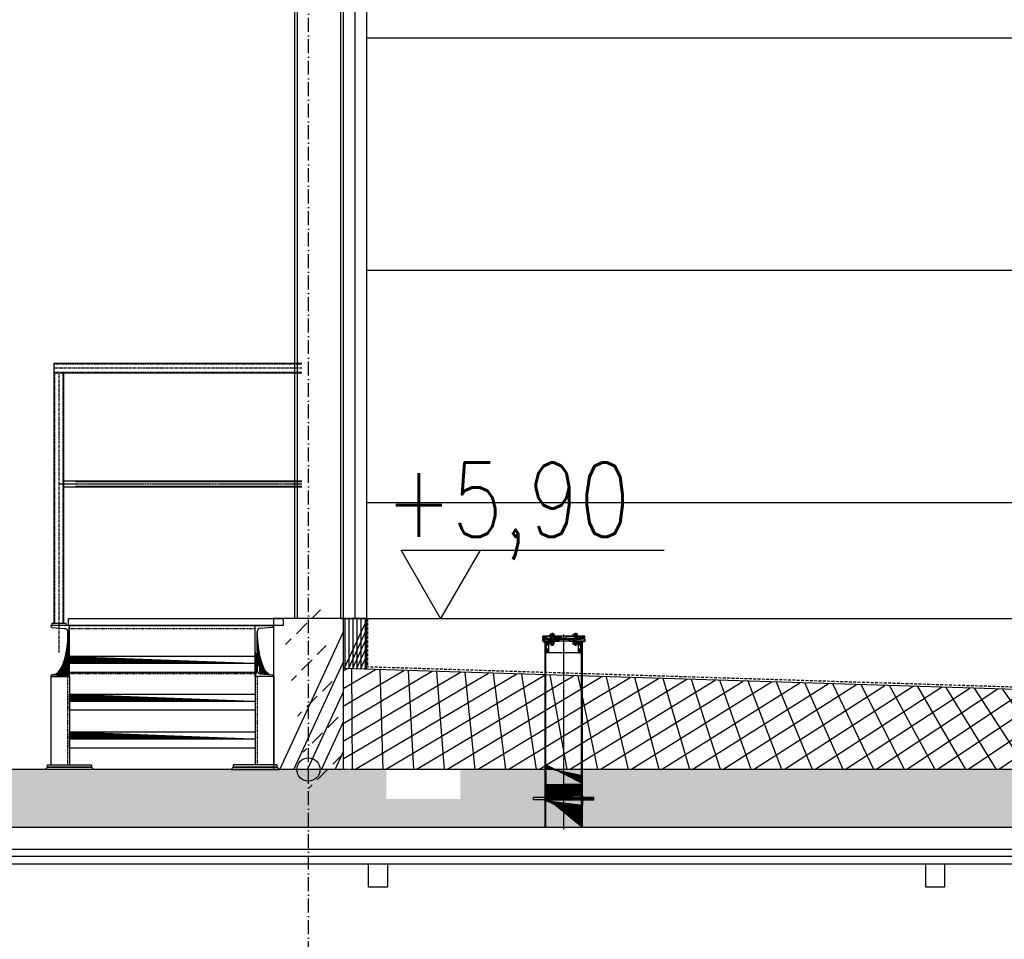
# Model space of a CAD drawing. Header units: centimetres. Extents: x 657501712 to 657529232, y 555122765 to 555182979.
# Tile 32 of 78: x 657503213 to 657503637, y 555124249 to 555124645. Entities that reach past the tile are written whole.
import ezdxf

# ---------------------------------------------------------------- set-up
doc = ezdxf.new("R2010")
doc.units = ezdxf.units.CM
doc.header["$LTSCALE"] = 0.1
for name, pattern in [('ZKZOK_PW_06_00_300$0$ACAD_ISO04W100', [30.5, 24, -3, 0.5, -3]), ('ZKZOK_PW_06_00_300$0$ACAD_ISO10W100', [18.5, 12, -3, 0.5, -3]), ('ZKZOK_PW_06_00_300$0$CENTER', [2, 1.25, -0.25, 0.25, -0.25]), ('ZKZOK_PW_06_00_300$0$DASHED', [0.75, 0.5, -0.25]), ('ZKZOK_PW_06_00_300$0$HIDDEN', [0.375, 0.25, -0.125]), ('ZKZOK_PW_06_00_300$0$STRICHPUNKT2', [12.7, 6.35, -3.175, 0, -3.175])]:
    doc.linetypes.add(name, pattern=pattern)
for name, color, linetype in [('xrefs', 7, 'Continuous'), ('ZKZOK_PW_06_00_300$0$A_GB_100H', 9, 'Continuous'), ('ZKZOK_PW_06_00_300$0$A_GB_101T', 1, 'Continuous'), ('ZKZOK_PW_06_00_300$0$A_GB_262L', 4, 'ZKZOK_PW_06_00_300$0$DASHED'), ('ZKZOK_PW_06_00_300$0$A_GB_300L', 1, 'Continuous'), ('ZKZOK_PW_06_00_300$0$FERMENTER', 7, 'Continuous'), ('ZKZOK_PW_06_00_300$0$G_GB_030L', 7, 'ZKZOK_PW_06_00_300$0$ACAD_ISO04W100'), ('ZKZOK_PW_06_00_300$0$S_GB_303L', 3, 'Continuous'), ('ZKZOK_PW_06_00_300$0$S_GB_307L', 7, 'Continuous'), ('ZKZOK_PW_06_00_300$0$S_GB_309H', 9, 'Continuous'), ('ZKZOK_PW_06_00_300$0$S_GB_309L', 9, 'Continuous'), ('ZKZOK_PW_06_00_300$0$S_GB_400D', 1, 'Continuous'), ('ZKZOK_PW_06_00_300$0$S_GB_400L', 3, 'Continuous'), ('ZKZOK_PW_06_00_300$0$S_GB_401D', 1, 'Continuous'), ('ZKZOK_PW_06_00_300$0$S_GB_401L', 1, 'Continuous'), ('ZKZOK_PW_06_00_300$0$S_GB_402L', 2, 'Continuous'), ('ZKZOK_PW_06_00_300$0$S_GB_403L', 3, 'Continuous'), ('ZKZOK_PW_06_00_300$0$S_GB_407L', 7, 'Continuous'), ('ZKZOK_PW_06_00_300$0$S_GB_409H', 9, 'Continuous'), ('ZKZOK_PW_06_00_300$0$S_GB_409L', 9, 'Continuous'), ('ZKZOK_PW_06_00_300$0$Schweißnaht', 7, 'Continuous'), ('ZKZOK_PW_06_00_300$0$Temp-lanze', 4, 'Continuous')]:
    doc.layers.add(name, color=color, linetype=linetype)
doc.styles.add('ZKZOK_PW_06_00_300$0$ROMANS', font='romans.shx', dxfattribs={"width": 0.8})
doc.linetypes.add('ZKZOK_PW_06_00_300$0$BATTING', pattern='A,0.00254,-2.54,[134,ltypeshp.shx,S=2.54,R=0,X=-2.54,Y=0],-5.08,[134,ltypeshp.shx,S=2.54,R=180,X=2.54,Y=0],-2.54', length=10.16254)
pattern_1 = [(45, (-130, 530), (-2.245064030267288, 2.245064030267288), [])]
pattern_2 = [(45, (-130, 530), (-0.8980256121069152, 0.8980256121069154), []), (135, (-130, 530), (-0.8980256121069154, -0.8980256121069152), [])]

# ---------------------------------------------------------------- blocks, each defined once
blk = doc.blocks.new('ZKZOK_PW_06_00_300$0$A$C4AB840FB')
at = {"color": 9}
for p, q in [((102.5, -39.5), (20933.93640272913, -39.49999999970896)), ((20966.91892206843, -70.99999999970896), (-74.51748066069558, -71)), ((-74.51748066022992, -102.5), (20933.93640272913, -102.499999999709))]:
    blk.add_line(p, q, dxfattribs=at)
for points in [[(5921.636718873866, -102.4999999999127), (5921.636718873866, -203.0024463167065), (5841.023489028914, -203.0024463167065), (5841.023489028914, -102.4999999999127)], [(8321.636718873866, -102.4999999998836), (8321.636718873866, -203.0024463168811), (8241.023489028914, -203.0024463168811), (8241.023489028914, -102.4999999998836)]]:
    blk.add_lwpolyline(points, close=True, dxfattribs=at)
blk = doc.blocks.new('ZKZOK_PW_06_00_300$0$A$C35254FA0')
at = {"layer": 'ZKZOK_PW_06_00_300$0$S_GB_409H'}
h = blk.add_hatch(dxfattribs=at)
h.set_pattern_fill('ANSI31', color=256, style=0)
h.set_pattern_definition(pattern_1)
h.paths.add_polyline_path([(-90, 824), (-90, 814), (-54.5, 814), (-54.5, 824), (-61.1730769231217, 824)])
h.paths.add_polyline_path([(-10, 814), (-10, 824), (-45.5, 824), (-45.5, 814)])
h.paths.add_polyline_path([(10, 824), (10, 814), (45.49999999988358, 814), (45.49999999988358, 824), (38.8269230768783, 824)])
h.paths.add_polyline_path([(90, 814), (90, 824), (54.49999999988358, 824), (54.49999999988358, 814)])
h = blk.add_hatch(dxfattribs=at)
h.set_pattern_fill('ANSI31', color=256, style=0)
h.set_pattern_definition(pattern_1)
h.paths.add_polyline_path([(-90, 812), (-90, 802), (-54.5, 802), (-54.5, 812), (-75, 812)])
h.paths.add_polyline_path([(-20, 802), (-20, 812), (-45.5, 812), (-45.5, 802), (-38.82692307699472, 802)])
h.paths.add_polyline_path([(45.49999999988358, 802), (45.49999999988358, 812), (20, 812), (20, 802)])
h.paths.add_polyline_path([(90, 802), (90, 812), (54.49999999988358, 812), (54.49999999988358, 802), (61.17307692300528, 802)])
h = blk.add_hatch(dxfattribs=at)
h.set_pattern_fill('ANSI37', color=256, scale=0.4, style=0)
h.set_pattern_definition(pattern_2)
h.paths.add_polyline_path([(0, 814), (0, 812), (45.49999999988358, 812), (45.49999999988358, 814)])
h.paths.add_polyline_path([(-45.5, 814), (-45.5, 812), (0, 812), (0, 814)])
h.paths.add_polyline_path([(75, 812), (75, 814), (54.49999999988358, 814), (54.49999999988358, 812)])
h.paths.add_polyline_path([(-75, 814), (-75, 812), (-54.5, 812), (-54.5, 814)])
h = blk.add_hatch(dxfattribs=at)
h.set_pattern_fill('ANSI37', color=256, scale=0.4, style=0)
h.set_pattern_definition(pattern_2)
h.paths.add_polyline_path([(-74, 802), (-89, 802), (-89, 800), (-74, 800)])
h = blk.add_hatch(dxfattribs=at)
h.set_pattern_fill('ANSI31', color=256, style=0)
h.set_pattern_definition(pattern_1)
h.paths.add_polyline_path([(-74, 752), (-64, 752), (-64, 802), (-74, 802)])
h = blk.add_hatch(dxfattribs=at)
h.set_pattern_fill('ANSI31', color=256, style=0)
h.set_pattern_definition([(135, (130, 530), (2.245064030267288, 2.245064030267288), [])])
h.paths.add_polyline_path([(74, 752), (64, 752), (64, 802), (74, 802)])
h = blk.add_hatch(dxfattribs=at)
h.set_pattern_fill('ANSI37', color=256, scale=0.4, style=0)
h.set_pattern_definition([(135, (130, 530), (0.8980256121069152, 0.8980256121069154), []), (45.00000000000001, (130, 530), (0.8980256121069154, -0.8980256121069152), [])])
h.paths.add_polyline_path([(74, 802), (74, 800), (89, 800), (89, 802)])
h = blk.add_hatch(dxfattribs=at)
h.set_pattern_fill('ANSI31', color=256, scale=2, angle=90, style=0)
h.set_pattern_definition([(135, (-130, 25), (-4.490128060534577, -4.490128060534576), [])])
h.paths.add_polyline_path([(-77, 295), (-80, 295), (-80, 245), (-77, 245)])
h.paths.add_polyline_path([(-77, 245), (-80, 245), (-80, 130), (-77, 130)])
h.paths.add_polyline_path([(-77, 130), (-80, 130), (-80, 120), (-77, 120)])
h.paths.add_polyline_path([(-77, 120), (-80, 120), (-80, 114), (-80, 0), (-77, 0)])
h.paths.add_polyline_path([(80, 120), (77, 120), (77, 0), (80, 0)])
h.paths.add_polyline_path([(80, 130), (77, 130), (77, 120), (80, 120)])
h.paths.add_polyline_path([(80, 245), (77, 245), (77, 130), (80, 130), (80, 136)])
h.paths.add_polyline_path([(80, 295), (77, 295), (77, 245), (80, 245)])
h = blk.add_hatch(dxfattribs=at)
h.set_pattern_fill('ANSI31', color=256, angle=90, style=0)
h.set_pattern_definition([(135, (-130, 25), (-2.245064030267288, -2.245064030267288), [])])
h.paths.add_polyline_path([(-80, 130), (-86, 130), (-130, 130), (-130, 120), (-80, 120)])
h.paths.add_polyline_path([(130, 130), (80, 130), (80, 120), (86, 120), (130, 120)])
at = {"layer": 'ZKZOK_PW_06_00_300$0$FERMENTER', "color": 1, "linetype": 'ZKZOK_PW_06_00_300$0$STRICHPUNKT2', "ltscale": 0.75}
for p, q in [((-50, 838.232692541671), (-50, 782.3419031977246)), ((49.99999999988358, 838.232692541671), (49.99999999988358, 782.3419031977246))]:
    blk.add_line(p, q, dxfattribs=at)
at = {"layer": 'ZKZOK_PW_06_00_300$0$S_GB_401L'}
for p, q in [((-59.1730769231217, 825.7307692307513), (-59.1730769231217, 832.6538461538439)), ((-59.1730769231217, 825.7307692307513), (-40.82692307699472, 825.7307692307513)), ((-56.02009282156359, 834.0384615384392), (-43.97990717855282, 834.0384615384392)), ((-54.15384615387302, 823.9999999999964), (-54.15384615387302, 802)), ((-52.86710872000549, 832.6538461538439), (-52.86710872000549, 825.7307692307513)), ((-47.13289128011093, 832.6538461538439), (-47.13289128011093, 825.7307692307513)), ((-45.84615384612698, 823.9999999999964), (-45.84615384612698, 802)), ((-40.82692307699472, 825.7307692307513), (-40.82692307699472, 832.6538461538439)), ((40.8269230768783, 825.7307692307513), (40.8269230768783, 832.6538461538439)), ((59.1730769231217, 825.7307692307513), (40.8269230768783, 825.7307692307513)), ((56.02009282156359, 834.0384615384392), (43.97990717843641, 834.0384615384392)), ((45.84615384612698, 823.9999999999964), (45.84615384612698, 802)), ((47.13289127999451, 832.6538461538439), (47.13289127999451, 825.7307692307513)), ((52.86710872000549, 832.6538461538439), (52.86710872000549, 825.7307692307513)), ((54.1538461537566, 823.9999999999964), (54.15384615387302, 802)), ((59.1730769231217, 825.7307692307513), (59.1730769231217, 832.6538461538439)), ((-59.1730769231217, 790.4719379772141), (-59.1730769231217, 798.6642456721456)), ((-56.02009282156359, 800.04886105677), (-43.97990717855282, 800.04886105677)), ((-56.02009282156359, 789.0873225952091), (-43.97990717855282, 789.0873225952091)), ((-54.15384615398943, 800.2692307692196), (-54.15384615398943, 800.04886105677)), ((-54.15384615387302, 789.0873225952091), (-54.15384615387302, 785.6257841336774)), ((-54.15384615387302, 785.6257841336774), (-45.84615384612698, 785.6257841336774)), ((-52.86710872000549, 798.6642456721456), (-52.86710872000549, 790.4719379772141)), ((-47.13289128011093, 798.6642456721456), (-47.13289128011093, 790.4719379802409)), ((-45.84615384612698, 800.2692307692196), (-45.84615384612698, 800.04886105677)), ((-45.84615384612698, 789.0873225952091), (-45.84615384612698, 785.6257841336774)), ((-40.82692307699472, 790.4719379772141), (-40.82692307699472, 798.6642456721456)), ((40.8269230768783, 790.4719379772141), (40.8269230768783, 798.6642456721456)), ((56.02009282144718, 800.04886105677), (43.97990717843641, 800.04886105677)), ((56.02009282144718, 789.0873225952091), (43.97990717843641, 789.0873225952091)), ((45.84615384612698, 789.0873225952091), (45.84615384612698, 785.6257841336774)), ((54.15384615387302, 785.6257841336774), (45.84615384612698, 785.6257841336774)), ((47.13289127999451, 798.6642456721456), (47.13289127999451, 790.4719379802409)), ((52.86710871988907, 798.6642456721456), (52.86710871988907, 790.4719379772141)), ((54.15384615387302, 789.0873225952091), (54.15384615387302, 785.6257841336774)), ((59.17307692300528, 790.4719379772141), (59.17307692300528, 798.6642456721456))]:
    blk.add_line(p, q, dxfattribs=at)
at = {"layer": 'ZKZOK_PW_06_00_300$0$S_GB_401L', "linetype": 'ZKZOK_PW_06_00_300$0$DASHED', "ltscale": 30}
for p, q in [((74, 752), (-74, 752)), ((-80, 130), (80, 130)), ((-80, 120), (80, 120))]:
    blk.add_line(p, q, dxfattribs=at)
at = {"layer": 'ZKZOK_PW_06_00_300$0$S_GB_401L'}
for points in [[(-61.1730769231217, 824), (-38.82692307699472, 824), (-38.82692307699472, 825.7307692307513), (-61.1730769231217, 825.7307692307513)], [(61.17307692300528, 824), (38.8269230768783, 824), (38.8269230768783, 825.7307692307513), (61.17307692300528, 825.7307692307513)], [(-61.1730769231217, 800.2692307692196), (-38.82692307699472, 800.2692307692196), (-38.82692307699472, 802), (-61.1730769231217, 802)], [(61.17307692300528, 800.2692307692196), (38.8269230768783, 800.2692307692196), (38.8269230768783, 802), (61.17307692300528, 802)]]:
    blk.add_lwpolyline(points, close=True, dxfattribs=at)
for centre, radius, start, end in [((-56.02009282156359, 829.7562367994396), 4.282224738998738, 42.58317655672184, 137.4168234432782), ((-50.00000000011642, 830.3777076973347), 3.660753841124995, 38.44533571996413, 141.5546642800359), ((-43.97990717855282, 829.7562367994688), 4.282224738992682, 42.58317655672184, 137.4168234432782), ((43.97990717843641, 829.7562367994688), 4.282224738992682, 42.58317655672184, 137.4168234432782), ((50, 830.3777076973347), 3.660753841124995, 38.44533571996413, 141.5546642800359), ((56.02009282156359, 829.7562367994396), 4.282224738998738, 42.58317655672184, 137.4168234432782), ((-56.02009282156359, 795.7666363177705), 4.282224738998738, 42.58317655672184, 137.4168234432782), ((-56.02009282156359, 793.3695473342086), 4.282224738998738, 222.583176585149, 317.416823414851), ((-50, 796.3881072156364), 3.660753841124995, 38.44533571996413, 141.5546642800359), ((-50, 792.7480764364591), 3.660753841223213, 218.4453357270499, 321.5546642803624), ((-43.97990717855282, 795.7666363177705), 4.282224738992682, 42.58317655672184, 137.4168234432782), ((-43.97990717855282, 793.3695473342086), 4.282224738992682, 222.5831765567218, 317.416823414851), ((43.97990717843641, 795.7666363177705), 4.282224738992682, 42.58317655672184, 137.4168234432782), ((43.97990717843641, 793.3695473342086), 4.282224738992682, 222.583176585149, 317.4168234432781), ((50, 796.3881072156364), 3.660753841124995, 38.44533571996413, 141.5546642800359), ((49.99999999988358, 792.7480764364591), 3.660753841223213, 218.4453357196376, 321.55466427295), ((56.02009282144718, 795.7666363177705), 4.282224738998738, 42.58317655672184, 137.4168234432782), ((56.02009282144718, 793.3695473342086), 4.282224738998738, 222.583176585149, 317.416823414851)]:
    blk.add_arc(centre, radius, start, end, dxfattribs=at)
at = {"layer": 'ZKZOK_PW_06_00_300$0$S_GB_403L'}
for p, q in [((90, 824), (-90, 824)), ((-90, 814), (-90, 824)), ((-90, 814), (-54.5, 814)), ((-54.5, 812), (-90, 812)), ((-90, 802), (-90, 812)), ((-54.5, 824), (-54.5, 802)), ((-45.5, 824), (-45.5, 802)), ((-20, 802), (-20, 812)), ((-10, 814), (-10, 824)), ((10, 814), (10, 824)), ((20, 802), (20, 812)), ((45.49999999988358, 824), (45.49999999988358, 802)), ((54.49999999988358, 824), (54.49999999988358, 802)), ((90, 814), (54.49999999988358, 814)), ((90, 812), (54.49999999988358, 812)), ((90, 814), (90, 824)), ((90, 812), (90, 802)), ((90, 802), (-90, 802)), ((-80, 0), (-80, 800)), ((-77, 0), (-77, 800)), ((-74, 752), (-74, 802)), ((-64, 752), (-64, 802)), ((64, 752), (64, 802)), ((74, 752), (74, 802)), ((77, 0), (77, 800)), ((80, 0), (80, 800)), ((-64, 752), (-74, 752)), ((64, 752), (74, 752)), ((-130, 120), (-130, 130)), ((-80, 130), (-130, 130)), ((130, 130), (80, 130)), ((130, 120), (130, 130)), ((-80, 120), (-130, 120)), ((130, 120), (80, 120))]:
    blk.add_line(p, q, dxfattribs=at)
for points in [[(45.49999999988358, 814), (-45.5, 814)], [(-45.5, 812), (45.49999999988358, 812)]]:
    blk.add_lwpolyline(points, dxfattribs=at)
for points in [[(-89, 800), (-74, 800), (-74, 802), (-89, 802)], [(89, 800), (74, 800), (74, 802), (89, 802)]]:
    blk.add_lwpolyline(points, close=True, dxfattribs=at)
at = {"layer": 'ZKZOK_PW_06_00_300$0$S_GB_407L', "linetype": 'ZKZOK_PW_06_00_300$0$CENTER', "ltscale": 50}
blk.add_line((0, -7.73833681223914), (0, 830.7140446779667), dxfattribs=at)
at = {"layer": 'ZKZOK_PW_06_00_300$0$S_GB_409L'}
for points in [[(-54.5, 814), (-75, 814), (-75, 812), (-54.5, 812)], [(54.49999999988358, 812), (75, 812), (75, 814), (54.49999999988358, 814)]]:
    blk.add_lwpolyline(points, dxfattribs=at)
at = {"layer": 'ZKZOK_PW_06_00_300$0$Schweißnaht'}
for p, q in [((-86, 130), (-80, 136)), ((86, 130), (80, 136)), ((80, 130), (86, 130)), ((-86, 120), (-80, 114)), ((80, 120), (86, 120)), ((86, 120), (80, 114))]:
    blk.add_line(p, q, dxfattribs=at)
for points in [[(-86, 130), (-80, 136), (-80, 130)], [(86, 130), (80, 136), (80, 130)], [(-86, 120), (-80, 114), (-80, 120)], [(86, 120), (80, 114), (80, 120)]]:
    blk.add_solid(points, dxfattribs=at)
at = {"layer": 'ZKZOK_PW_06_00_300$0$Temp-lanze'}
for p, q in [((-54.5, 814), (-87, 814)), ((45.49999999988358, 814), (-45.5, 814)), ((45.49999999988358, 812), (-45.5, 812)), ((-77, 800), (-80, 800)), ((80, 800), (77, 800)), ((77, 800), (80, 800))]:
    blk.add_line(p, q, dxfattribs=at)
blk = doc.blocks.new('wer')
at = {"layer": 'ZKZOK_PW_06_00_300$0$S_GB_309H'}
h = blk.add_hatch(dxfattribs=at)
h.set_pattern_fill('ANSI33', color=251, scale=20, angle=360, style=0)
h.set_pattern_definition([(44.99999999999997, (-606824.3806915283, -65723.45135498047), (-89.80256121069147, 89.80256121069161), []), (44.99999999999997, (-606734.5780916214, -65723.45135498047), (-89.80256121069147, 89.80256121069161), [63.5, -31.75])])
h.paths.add_polyline_path([(-48633.32567882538, 5000.000001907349), (-48633.32567882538, 5250.000001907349), (-50550.02553367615, 5250.000001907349), (-50550.02553367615, -346.9952535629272), (-50250.02553367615, -346.9950771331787), (-50250.02553272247, 5000.000001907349)])
h.paths.add_polyline_path([(-43614.0577545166, 5123.240466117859), (-43614.0577545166, 5250.000000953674), (-48623.14284229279, 5250.000001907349), (-48626.4540271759, 5000.000001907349), (-25250.02553367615, 5000.000001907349), (-25250.02553367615, 5900.000001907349), (-25550.02553367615, 5900.000000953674), (-25550.02553367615, 5250.000001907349), (-43295.50103855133, 5250.000000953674), (-43295.501039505, 5123.240466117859)])
h.paths.add_polyline_path([(-50550.02553367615, -1099.990693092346), (-50251.09885025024, -1099.990693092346), (-50250.02553367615, -1099.999998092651), (-50250.02553367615, -324.9999980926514), (-50550.02553367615, -370.3764896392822)])
h.paths.add_polyline_path([(-47520.00140953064, -1123.668215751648), (-47520.00140953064, -1423.59672832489), (-27180.91029548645, -1599.312512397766), (-27180.9102973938, -1299.999998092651)])
h = blk.add_hatch(dxfattribs=at)
h.set_pattern_fill('ANSI33', color=251, scale=20, angle=360, style=0)
h.set_pattern_definition([(44.99999999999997, (-606874.3806991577, -65723.4513540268), (-89.80256121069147, 89.80256121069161), []), (44.99999999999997, (-606784.5780982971, -65723.45135498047), (-89.80256121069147, 89.80256121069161), [63.5, -31.75])])
h.paths.add_polyline_path([(-43800.02554130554, 5900.000001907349), (-44100.02553939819, 5900.000001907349), (-44100.02553939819, 5250.000001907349), (-43800.02554130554, 5250.000001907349)])
h = blk.add_hatch(dxfattribs=at)
h.set_pattern_fill('NET3', color=251, scale=35, angle=8.079835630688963)
h.set_pattern_definition([(360, (-16312.64784622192, 37584.72996616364), (3.730349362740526e-14, 111.125), []), (59.99999999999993, (-16312.64784622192, 37584.72996616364), (-96.2370729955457, 55.56250000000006), []), (120, (-16312.64784622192, 37584.72996616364), (-96.23707299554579, -55.56249999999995), [])])
h.paths.add_polyline_path([(-43700.0255355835, 5900.000001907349), (-43800.02553272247, 5900.000001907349), (-43800.02553272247, 5684.830983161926), (-43700.02553367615, 5681.71043586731)])
h = blk.add_hatch(dxfattribs=at)
h.set_pattern_fill('ANSI31', color=251, scale=2, angle=-2.067360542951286e-14, style=0)
h.set_pattern_definition([(44.99999999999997, (-637233.3036155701, 5231.970998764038), (-4.490128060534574, 4.490128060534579), [])])
edge = h.paths.add_edge_path()
edge.add_arc((-45052.4484577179, 5868.180768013), 6.5, 180.0000000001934, 265.4260787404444)
edge.add_line((-45052.9668006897, 5861.701469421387), (-45000.44845664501, 5857.50000166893))
edge.add_arc((-45000.4484577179, 5845.000000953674), 12.5, 0, 90, ccw=False)
edge.add_line((-44987.94845581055, 5845.000001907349), (-44987.94845604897, 5675.000001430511))
edge.add_arc((-45000.44845581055, 5675.000001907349), 12.5, -90, 0, ccw=False)
edge.add_line((-45000.4484577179, 5662.500001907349), (-45052.96680164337, 5658.298534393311))
edge.add_arc((-45052.44845676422, 5651.819234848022), 6.500000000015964, 94.5739212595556, 179.9999999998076)
edge.add_line((-45058.9484577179, 5651.819234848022), (-45058.94845759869, 5650.000001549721))
edge.add_line((-45058.94845676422, 5650.000001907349), (-44978.94845712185, 5650.000002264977))
edge.add_line((-44978.9484577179, 5650.000001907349), (-44978.94845795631, 5870.000001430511))
edge.add_line((-44978.9484577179, 5870.000001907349), (-45058.94845736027, 5870.000001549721))
edge.add_arc((-44105.4484577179, 5868.180768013), 6.5, 274.5739212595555, 359.99999999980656, ccw=False)
edge.add_line((-44104.93011379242, 5861.701469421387), (-44157.4484577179, 5857.500001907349))
edge.add_arc((-44157.44845676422, 5845.000001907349), 12.5, 89.99999999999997, 180)
edge.add_line((-44169.94845676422, 5845.000001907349), (-44169.94845700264, 5675.000001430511))
edge.add_arc((-44157.4484577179, 5675.000000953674), 12.5, 180, 270)
edge.add_line((-44157.4484577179, 5662.500001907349), (-44104.93011367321, 5658.298534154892))
edge.add_arc((-44105.44845581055, 5651.819234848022), 6.500000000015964, 1.9241497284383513e-10, 85.42607874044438, ccw=False)
edge.add_line((-44098.94845676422, 5651.819235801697), (-44098.94845664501, 5650.000002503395))
edge.add_line((-44098.9484577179, 5650.000001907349), (-44178.94845736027, 5650.000001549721))
edge.add_line((-44178.9484577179, 5650.000001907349), (-44178.94845795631, 5870.000001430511))
edge.add_line((-44178.9484577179, 5870.000001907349), (-44098.94845807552, 5870.000002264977))
h = blk.add_hatch(dxfattribs=at)
h.set_pattern_fill('LINE', color=251, scale=10, angle=89.99999999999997, style=0)
h.set_pattern_definition([(90, (-638309.2783002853, 5402.823121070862), (-31.75, 1.332267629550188e-14), [])])
h.paths.add_polyline_path([(-44178.9484577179, 5737.500001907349), (-44978.9484577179, 5737.500001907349), (-44978.9484577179, 5707.500001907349), (-44178.94845676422, 5707.500001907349)])
h = blk.add_hatch(dxfattribs=at)
h.set_pattern_fill('NET3', color=251, scale=35, angle=-2.067360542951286e-14)
h.set_pattern_definition([(360, (-606824.3806991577, -35883.3379535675), (3.730349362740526e-14, 111.125), []), (59.99999999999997, (-606824.3806991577, -35883.3379535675), (-96.2370729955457, 55.56250000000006), []), (120, (-606824.3806991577, -35883.3379535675), (-96.23707299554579, -55.56249999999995), [])])
h.paths.add_polyline_path([(-43800.02554225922, 5684.830983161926), (-43800.02554225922, 5250.000001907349), (-34675.02554130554, 5250.000001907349), (-34675.02554130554, 5400.080983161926)])
h = blk.add_hatch(dxfattribs=at)
h.set_pattern_fill('LINE', color=251, scale=10, angle=89.99999999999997, style=0)
h.set_pattern_definition([(90, (-638309.2782993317, 5240.323121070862), (-31.75, 1.332267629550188e-14), [])])
h.paths.add_polyline_path([(-44178.94845676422, 5575.000001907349), (-44978.9484577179, 5575.000001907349), (-44978.94845676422, 5545.000001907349), (-44178.9484577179, 5545.000001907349)])
h = blk.add_hatch(dxfattribs=at)
h.set_pattern_fill('LINE', color=251, scale=10, angle=89.99999999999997, style=0)
h.set_pattern_definition([(90, (-638309.2782993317, 5077.823121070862), (-31.75, 1.332267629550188e-14), [])])
h.paths.add_polyline_path([(-44178.94845676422, 5412.500001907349), (-44978.94845676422, 5412.500001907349), (-44978.9484577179, 5382.500001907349), (-44178.94845676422, 5382.500001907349)])
h = blk.add_hatch(color=251, dxfattribs=at)
h.dxf.hatch_style = 1
h.paths.add_polyline_path([(-43900.02553939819, 5250.000001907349), (-44000.02553939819, 5250.000001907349, 1)])
at = {"layer": 'ZKZOK_PW_06_00_300$0$A_GB_100H', "color": 251, "linetype": 'ZKZOK_PW_06_00_300$0$BATTING', "ltscale": 5}
blk.add_line((-43750.0255317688, 9705.087136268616), (-43750.0255317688, 5900.000001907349), dxfattribs=at)
at = {"layer": 'ZKZOK_PW_06_00_300$0$A_GB_101T', "color": 251}
for p, q in [((-43380.35364055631, 5900.000001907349), (-43550.30300775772, 6194.360919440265)), ((-43550.30300775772, 6194.360919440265), (-42417.42426883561, 6194.360919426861)), ((-43210.40427335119, 6194.360919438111), (-43380.35364055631, 5900.000001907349))]:
    blk.add_line(p, q, dxfattribs=at)
at = {"layer": 'ZKZOK_PW_06_00_300$0$A_GB_101T', "color": 251, "lineweight": 25}
blk.add_line((-43811.02553272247, 5900.000001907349), (-42949.6817483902, 5900.000001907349), dxfattribs=at)
at = {"layer": 'ZKZOK_PW_06_00_300$0$A_GB_262L', "color": 251, "linetype": 'ZKZOK_PW_06_00_300$0$HIDDEN', "ltscale": 500}
for p, q in [((-43695.02553367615, 5900.000001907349), (-43800.02553272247, 5900.000001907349)), ((-43695.02553367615, 5900.000000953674), (-43695.0255355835, 5691.558906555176)), ((-34675.02554225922, 5410.085483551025), (-43695.02553653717, 5691.558906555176))]:
    blk.add_line(p, q, dxfattribs=at)
at = {"layer": 'ZKZOK_PW_06_00_300$0$A_GB_300L', "color": 251}
for p, q in [((-43700.02552986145, 8400.000282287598), (-25645.0255317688, 8400.000281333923)), ((-43700.0255317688, 7400.000281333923), (-25645.02553367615, 7400.000281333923)), ((-43700.0255317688, 6400.000282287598), (-25645.0255355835, 6400.000283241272))]:
    blk.add_line(p, q, dxfattribs=at)
at = {"layer": 'ZKZOK_PW_06_00_300$0$G_GB_030L', "color": 251, "linetype": 'ZKZOK_PW_06_00_300$0$ACAD_ISO10W100', "ltscale": 50}
for p, q in [((-43950.02553367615, -7945.887768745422), (-43950.02553367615, 12344.07594203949)), ((-43950.02553272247, -7945.887768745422), (-43950.02553272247, 12344.07594299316))]:
    blk.add_line(p, q, dxfattribs=at)
at = {"layer": 'ZKZOK_PW_06_00_300$0$G_GB_030L', "color": 251, "linetype": 'ZKZOK_PW_06_00_300$0$CENTER', "ltscale": 50}
blk.add_line((-45023.9484577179, 6480.000001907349), (-43978.94845676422, 6480.000001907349), dxfattribs=at)
at = {"layer": 'ZKZOK_PW_06_00_300$0$S_GB_303L', "color": 251, "linetype": 'Continuous'}
for p, q in [((-43800.02554130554, 5900.000001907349), (-44100.02553939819, 5900.000001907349)), ((-44100.02553939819, 5900.000000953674), (-44100.02554130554, 5250.000001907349)), ((-43800.02553272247, 5900.000001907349), (-43800.0255317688, 5250.000000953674)), ((-44098.9484577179, 5870.000001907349), (-44898.9484577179, 5870.000001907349)), ((-44050.02553367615, 5250.000001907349), (-50250.02553367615, 5250.000001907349)), ((-44050.02553367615, 5250.000001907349), (-50250.02553272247, 5250.000001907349)), ((-25550.02553367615, 5250.000001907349), (-43750.0255355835, 5250.000001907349)), ((-25550.02553367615, 5250.000001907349), (-43750.02553367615, 5250.000001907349)), ((-25250.0255355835, 5000.000001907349), (-50250.02553367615, 5000.000001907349)), ((-25250.0255355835, 5000.000001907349), (-50250.02553272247, 5000.000001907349))]:
    blk.add_line(p, q, dxfattribs=at)
at = {"layer": 'ZKZOK_PW_06_00_300$0$S_GB_307L', "color": 251, "linetype": 'ZKZOK_PW_06_00_300$0$DASHED', "ltscale": 100}
for p, q in [((-43800.02554130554, 5250.000001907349), (-44100.02553939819, 5250.000001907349)), ((-43750.0255355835, 5250.000001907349), (-44050.02553367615, 5250.000001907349)), ((-43750.02553367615, 5250.000001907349), (-44050.02553367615, 5250.000001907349))]:
    blk.add_line(p, q, dxfattribs=at)
at = {"layer": 'ZKZOK_PW_06_00_300$0$S_GB_307L', "color": 251}
blk.add_circle((-43950.02554130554, 5250.000001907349), 50, dxfattribs=at)
at = {"layer": 'ZKZOK_PW_06_00_300$0$S_GB_309L', "color": 251, "ltscale": 100}
for p, q in [((-43700.0255355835, 5900.000000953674), (-43700.02553367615, 5681.71043586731)), ((-34675.02554225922, 5400.080983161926), (-43800.02554321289, 5684.830983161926))]:
    blk.add_line(p, q, dxfattribs=at)
at = {"layer": 'ZKZOK_PW_06_00_300$0$S_GB_400L', "color": 251}
for p, q in [((-45045.14845752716, 7000.000001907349), (-43978.94845676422, 7000.000001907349)), ((-45045.14845657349, 5880.000001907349), (-45045.14845752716, 7000.000001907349)), ((-45045.14845657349, 6957.600003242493), (-43978.9484577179, 6957.600002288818)), ((-45002.74845695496, 5880.000001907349), (-45002.74845695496, 6957.600001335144)), ((-45002.74845695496, 6493.500000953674), (-43978.94845676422, 6493.500000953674)), ((-45002.74845790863, 6466.500002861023), (-43978.94845676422, 6466.500001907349))]:
    blk.add_line(p, q, dxfattribs=at)
blk.add_lwpolyline([(-45052.9484577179, 5880.000001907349), (-44994.9484577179, 5880.000001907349), (-44994.94845676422, 5870.000001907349), (-45052.9484577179, 5870.000001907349), (-45052.9484577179, 5880.000001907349)], dxfattribs=at)
at = {"layer": 'ZKZOK_PW_06_00_300$0$S_GB_401D', "color": 251}
for p, q in [((-43700.02552986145, 9824.729549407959), (-43700.02553367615, 5900.000001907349)), ((-43700.02552986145, 9824.729548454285), (-43700.02552986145, 5900.000000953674)), ((-43800.02553367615, 9600.95097064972), (-43800.02553367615, 5900.000001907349)), ((-43800.02553272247, 9600.95097064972), (-43800.02553272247, 5900.000001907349))]:
    blk.add_line(p, q, dxfattribs=at)
at = {"layer": 'ZKZOK_PW_06_00_300$0$S_GB_401L', "color": 251}
for p, q in [((-43800.02553272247, 9609.962212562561), (-43800.02553367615, 5900.000001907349)), ((-44010.02553367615, 9440.237355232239), (-44010.0255317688, 5900.000001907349)), ((-44010.02553367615, 9440.23735332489), (-44010.02553272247, 5900.000001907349)), ((-43999.02553367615, 9439.68735408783), (-43999.02553367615, 5900.000001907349)), ((-43999.02553272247, 9439.68735408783), (-43999.02553272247, 5900.000001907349)), ((-43811.02553367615, 9419.2736120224), (-43811.02553272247, 5900.000001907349)), ((-43811.02553272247, 9419.273613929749), (-43811.0255317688, 5900.000001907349))]:
    blk.add_line(p, q, dxfattribs=at)
at = {"layer": 'ZKZOK_PW_06_00_300$0$S_GB_401L', "color": 251, "linetype": 'ZKZOK_PW_06_00_300$0$DASHED', "ltscale": 100}
for p, q in [((-45045.14845752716, 6997.000000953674), (-43978.9484577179, 6997.000000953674)), ((-45045.14845657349, 6960.600001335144), (-43978.9484577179, 6960.600001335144)), ((-45042.14845657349, 5880.000001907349), (-45042.14845657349, 6957.600002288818)), ((-45005.74845695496, 5880.000001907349), (-45005.74845695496, 6957.600001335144)), ((-44978.9484577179, 5857.500001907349), (-44178.9484577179, 5857.500001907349)), ((-44987.9484577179, 5650.000001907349), (-44987.94845581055, 5270.000001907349)), ((-44178.94845676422, 5662.500001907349), (-44978.9484577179, 5662.500001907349)), ((-44169.9484577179, 5650.000001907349), (-44169.94845676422, 5270.000001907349))]:
    blk.add_line(p, q, dxfattribs=at)
at = {"layer": 'ZKZOK_PW_06_00_300$0$S_GB_401L', "color": 251, "linetype": 'ZKZOK_PW_06_00_300$0$DASHED', "ltscale": 50}
for p, q in [((-44952.74845790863, 6490.500001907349), (-43978.9484577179, 6490.500001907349)), ((-44952.74845695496, 6469.500002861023), (-43978.94845676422, 6469.500000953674))]:
    blk.add_line(p, q, dxfattribs=at)
at = {"layer": 'ZKZOK_PW_06_00_300$0$S_GB_402L', "color": 251}
blk.add_line((-43695.02553367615, 5900.000001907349), (-25650.0255355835, 5899.999974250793), dxfattribs=at)
at = {"layer": 'ZKZOK_PW_06_00_300$0$S_GB_403L', "color": 251}
for p, q in [((-44978.9484577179, 5870.000001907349), (-44178.9484577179, 5870.000001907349)), ((-45058.94845676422, 5650.000001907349), (-45058.9484577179, 5270.000001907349)), ((-44978.9484577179, 5650.000001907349), (-44978.9484577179, 5270.000001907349)), ((-44178.9484577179, 5650.000001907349), (-44178.94845676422, 5270.000001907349)), ((-44098.9484577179, 5650.000001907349), (-44098.94845676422, 5270.000001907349))]:
    blk.add_line(p, q, dxfattribs=at)
for points in [[(-45058.9484577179, 5868.180768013, 0.3910205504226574), (-45052.9668006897, 5861.701469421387), (-45000.44845581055, 5857.500001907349, -0.414213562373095), (-44987.94845581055, 5845.000001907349), (-44987.9484577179, 5675.000001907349, -0.414213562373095), (-45000.4484577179, 5662.500001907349), (-45052.9668006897, 5658.298533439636, 0.3910205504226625), (-45058.9484577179, 5651.819234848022), (-45058.94845676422, 5650.000001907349), (-44978.9484577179, 5650.000001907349), (-44978.9484577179, 5870.000001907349), (-45058.9484577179, 5870.000001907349)], [(-44098.94845676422, 5868.180768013, -0.3910205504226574), (-44104.93011379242, 5861.701469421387), (-44157.44845676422, 5857.500001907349, 0.414213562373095), (-44169.94845676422, 5845.000001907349), (-44169.9484577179, 5675.000001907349, 0.414213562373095), (-44157.4484577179, 5662.500001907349), (-44104.93011283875, 5658.298533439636, -0.3910205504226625), (-44098.94845676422, 5651.819235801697), (-44098.9484577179, 5650.000001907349), (-44178.9484577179, 5650.000001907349), (-44178.9484577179, 5870.000001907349), (-44098.9484577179, 5870.000001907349)]]:
    blk.add_lwpolyline(points, format="xyb", close=True, dxfattribs=at)
for points in [[(-44978.9484577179, 5737.500001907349), (-44178.9484577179, 5737.500001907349), (-44178.94845676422, 5667.500001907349), (-44978.9484577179, 5667.500001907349)], [(-44978.9484577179, 5575.000001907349), (-44178.94845676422, 5575.000001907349), (-44178.94845676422, 5505.000001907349), (-44978.94845676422, 5505.000001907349)], [(-44978.94845676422, 5412.500001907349), (-44178.94845676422, 5412.500001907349), (-44178.9484577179, 5342.500001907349), (-44978.94845676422, 5342.500001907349)], [(-45073.9484577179, 5270.000001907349), (-44883.9484577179, 5270.000001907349), (-44883.9484577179, 5260.000001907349), (-45073.9484577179, 5260.000001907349)], [(-44083.9484577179, 5270.000001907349), (-44273.94845676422, 5270.000001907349), (-44273.94845676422, 5260.000001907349), (-44083.9484577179, 5260.000000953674)]]:
    blk.add_lwpolyline(points, close=True, dxfattribs=at)
at = {"layer": 'ZKZOK_PW_06_00_300$0$S_GB_407L', "color": 251, "linetype": 'ZKZOK_PW_06_00_300$0$CENTER', "ltscale": 100}
for p, q in [((-45045.14845752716, 6978.800003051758), (-43978.9484577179, 6978.800003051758)), ((-45023.94845676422, 5754.514247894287), (-45023.9484577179, 6957.600002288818))]:
    blk.add_line(p, q, dxfattribs=at)
at = {"layer": 'ZKZOK_PW_06_00_300$0$S_GB_409L', "color": 251}
for p, q in [((-43700.0255355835, 5900.000001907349), (-43750.0255355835, 5900.000001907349)), ((-44978.9484577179, 5707.500001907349), (-44178.94845676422, 5707.500001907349)), ((-44978.94845676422, 5545.000001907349), (-44178.9484577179, 5545.000001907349)), ((-44978.9484577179, 5382.500001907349), (-44178.94845676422, 5382.500001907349))]:
    blk.add_line(p, q, dxfattribs=at)
for points in [[(-44983.9484577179, 5900.000001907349), (-44058.94845676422, 5900.000001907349), (-44058.94845676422, 5870.000001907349), (-44983.94845676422, 5870.000001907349)], [(-45073.9484577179, 5260.000001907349), (-44883.9484577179, 5260.000001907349), (-44873.9484577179, 5250.000001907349), (-45083.94845676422, 5250.000001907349)], [(-44083.9484577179, 5260.000000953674), (-44273.94845676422, 5260.000001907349), (-44283.9484577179, 5250.000001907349), (-44073.94845676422, 5250.000001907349)]]:
    blk.add_lwpolyline(points, close=True, dxfattribs=at)
at = {"color": 251}
for p in [(-49531.46347999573, 4946.000002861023), (-49531.46347999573, 4946.000003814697)]:
    blk.add_blockref('ZKZOK_PW_06_00_300$0$A$C4AB840FB', p, dxfattribs=at)
at = {"layer": 'ZKZOK_PW_06_00_300$0$S_GB_400D', "color": 251}
blk.add_blockref('ZKZOK_PW_06_00_300$0$A$C35254FA0', (-42849.94203853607, 5000.000001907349), dxfattribs=at)
at = {"layer": 'ZKZOK_PW_06_00_300$0$A_GB_101T', "color": 251, "style": 'ZKZOK_PW_06_00_300$0$ROMANS', "width": 0.8000000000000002}
blk.add_text('+5,90', height=319.9999999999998, dxfattribs=at).set_placement((-43617.08539581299, 6251.568271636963, -1.651726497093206e-05))

msp = doc.modelspace()

# ---------------------------------------------------------------- block references
at = {"layer": 'xrefs', "xscale": 0.1, "yscale": 0.1, "zscale": 0.1}
msp.add_blockref('wer', (657507732.19427, 555123796.7207938), dxfattribs=at)

doc.saveas('drawing.dxf')
